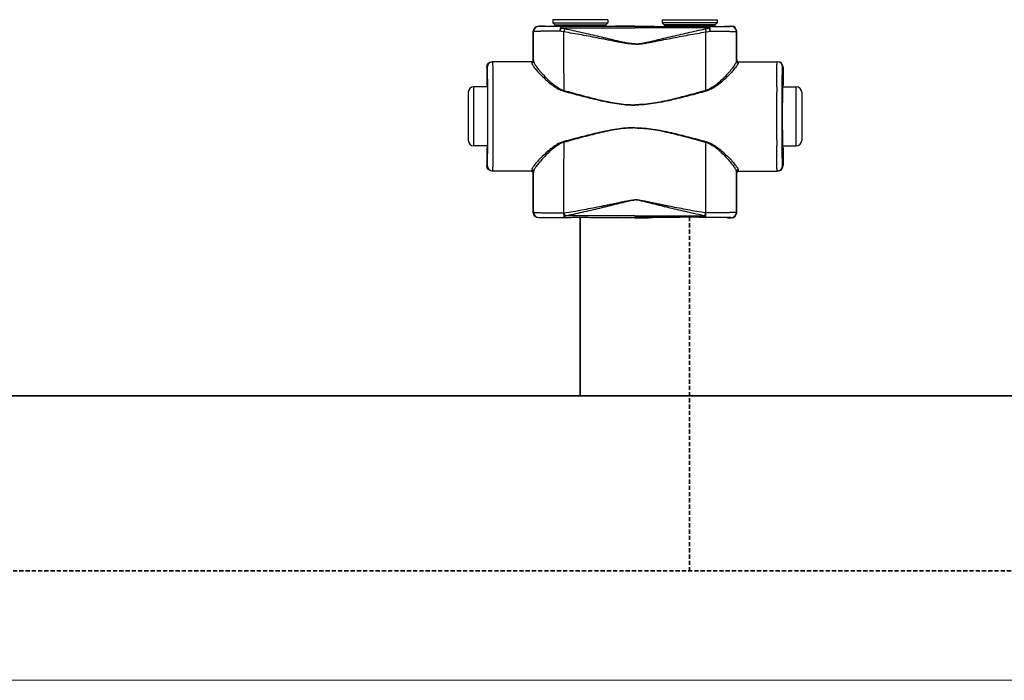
# Model space of a CAD drawing. Header units: millimetres. Extents: x 17747 to 112039, y -74980 to 446921.
# Tile 150 of 256: x 62512 to 62962, y -71910 to -71608. Entities that reach past the tile are written whole.
import ezdxf

# ---------------------------------------------------------------- set-up
doc = ezdxf.new("R2010")
doc.units = ezdxf.units.MM
doc.linetypes.add('phl_thick', pattern=[0])
doc.linetypes.add('VERDECKT', pattern=[9.525, 6.35, -3.175])
for name, color, linetype, lineweight in [('UT_SCHÉMA_PŘÍVOD', 10, 'Continuous', 35), ('UT_SCHÉMA_ZPÁTEČKA', 172, 'VERDECKT', 35), ('VZT_50 POPIS - OBECNE', 7, 'Continuous', 5)]:
    doc.layers.add(name, color=color, linetype=linetype, lineweight=lineweight)

msp = doc.modelspace()

# ---------------------------------------------------------------- linework, layer by layer
at = {"color": 0, "linetype": 'Continuous'}
for p, q in [((62780.55, -71608.31), (62755.35, -71608.31)), ((62755.35, -71608.31), (62755.35, -71609.71)), ((62780.55, -71608.31), (62780.55, -71609.71)), ((62805.35, -71608.31), (62830.55, -71608.31)), ((62805.35, -71608.31), (62805.35, -71609.71)), ((62830.55, -71608.31), (62830.55, -71609.71)), ((62749.07, -71611.33), (62748.95, -71611.21)), ((62750.6, -71611.21), (62748.95, -71611.21)), ((62750.95, -71611.31), (62750.6, -71611.21)), ((62755.35, -71609.71), (62756.3, -71610.66)), ((62755.35, -71609.71), (62780.55, -71609.71)), ((62756.3, -71610.66), (62779.6, -71610.66)), ((62756.45, -71611.02), (62779.45, -71611.02)), ((62756.45, -71611.02), (62756.45, -71611.38)), ((62764.1, -71611.4), (62759.25, -71611.4)), ((62759.25, -71612.1), (62759.25, -71611.4)), ((62759.25, -71612.1), (62792.95, -71612.1)), ((62792.95, -71611.4), (62771.8, -71611.4)), ((62779.45, -71611.02), (62779.45, -71611.38)), ((62780.55, -71609.71), (62779.6, -71610.66)), ((62786.7, -71611.21), (62784.95, -71611.31)), ((62792.95, -71611.21), (62786.7, -71611.21)), ((62792.95, -71611.21), (62799.2, -71611.21)), ((62792.95, -71611.4), (62814.1, -71611.4)), ((62826.65, -71612.1), (62792.95, -71612.1)), ((62799.2, -71611.21), (62800.95, -71611.31)), ((62830.55, -71609.71), (62805.35, -71609.71)), ((62805.35, -71609.71), (62806.3, -71610.66)), ((62829.6, -71610.66), (62806.3, -71610.66)), ((62829.45, -71611.02), (62806.45, -71611.02)), ((62806.45, -71611.02), (62806.45, -71611.38)), ((62821.8, -71611.4), (62826.65, -71611.4)), ((62826.65, -71612.1), (62826.65, -71611.4)), ((62829.45, -71611.02), (62829.45, -71611.38)), ((62830.55, -71609.71), (62829.6, -71610.66)), ((62834.95, -71611.31), (62835.3, -71611.21)), ((62835.3, -71611.21), (62836.95, -71611.21)), ((62836.83, -71611.33), (62836.95, -71611.21)), ((62746.57, -71613.83), (62746.45, -71613.71)), ((62746.45, -71626.71), (62746.45, -71613.71)), ((62839.33, -71613.83), (62839.45, -71613.71)), ((62839.45, -71626.71), (62839.45, -71613.71)), ((62725.46, -71630.01), (62725.25, -71630.01)), ((62725.25, -71630.01), (62725.25, -71638.16)), ((62745.75, -71627.51), (62727.75, -71627.51)), ((62746.45, -71626.71), (62746.55, -71626.71)), ((62839.45, -71626.71), (62839.35, -71626.71)), ((62840.15, -71627.51), (62858.15, -71627.51)), ((62860.44, -71630.01), (62860.65, -71630.01)), ((62860.65, -71630.01), (62860.65, -71638.16)), ((62725.5, -71639.01), (62719.25, -71639.01)), ((62719.25, -71666.01), (62719.25, -71639.01)), ((62725.25, -71638.16), (62725.46, -71638.51)), ((62725.64, -71638.52), (62725.64, -71638.51)), ((62860.26, -71638.52), (62860.26, -71638.51)), ((62860.4, -71639.01), (62866.65, -71639.01)), ((62860.65, -71638.16), (62860.44, -71638.51)), ((62866.65, -71666.01), (62866.65, -71639.01)), ((62716.75, -71641.51), (62716.75, -71663.51)), ((62869.15, -71641.51), (62869.15, -71663.51)), ((62725.5, -71666.01), (62719.25, -71666.01)), ((62725.46, -71666.51), (62725.25, -71666.86)), ((62725.64, -71666.51), (62725.64, -71666.5)), ((62860.26, -71666.51), (62860.26, -71666.5)), ((62860.4, -71666.01), (62866.65, -71666.01)), ((62860.44, -71666.51), (62860.65, -71666.86)), ((62725.25, -71666.86), (62725.25, -71675.01)), ((62860.65, -71666.86), (62860.65, -71675.01)), ((62725.25, -71675.01), (62725.46, -71675.01)), ((62860.65, -71675.01), (62860.44, -71675.01)), ((62745.75, -71677.51), (62727.75, -71677.51)), ((62746.55, -71678.31), (62746.45, -71678.31)), ((62746.45, -71696.41), (62746.45, -71678.31)), ((62839.35, -71678.31), (62839.45, -71678.31)), ((62839.45, -71696.41), (62839.45, -71678.31)), ((62840.15, -71677.51), (62858.15, -71677.51)), ((62746.45, -71696.41), (62746.57, -71696.29)), ((62760.49, -71696.66), (62760.67, -71696.66)), ((62792.95, -71697.97), (62760.99, -71697.97)), ((62760.99, -71698.72), (62760.99, -71697.97)), ((62792.95, -71697.97), (62824.91, -71697.97)), ((62824.91, -71698.72), (62824.91, -71697.97)), ((62825.41, -71696.66), (62825.23, -71696.66)), ((62839.45, -71696.41), (62839.33, -71696.29)), ((62748.95, -71698.91), (62749.07, -71698.79)), ((62750.6, -71698.91), (62748.95, -71698.91)), ((62750.95, -71698.81), (62750.6, -71698.91)), ((62760.82, -71698.72), (62760.99, -71698.72)), ((62760.99, -71698.72), (62762.25, -71698.72)), ((62773.65, -71698.72), (62792.95, -71698.72)), ((62786.7, -71698.91), (62784.95, -71698.81)), ((62792.95, -71698.91), (62786.7, -71698.91)), ((62812.25, -71698.72), (62792.95, -71698.72)), ((62792.95, -71698.91), (62799.2, -71698.91)), ((62799.2, -71698.91), (62800.95, -71698.81)), ((62824.91, -71698.72), (62823.65, -71698.72)), ((62825.08, -71698.72), (62824.91, -71698.72)), ((62834.95, -71698.81), (62835.3, -71698.91)), ((62835.3, -71698.91), (62836.95, -71698.91)), ((62836.95, -71698.91), (62836.83, -71698.79))]:
    msp.add_line(p, q, dxfattribs=at)
for centre, radius, start, end in [((62749.07, -71613.83), 2.5, 90.0025, 179.9975), ((62755.95, -71611.02), 0.5, 0, 45), ((62779.95, -71611.02), 0.5, 135, 180), ((62805.95, -71611.02), 0.5, 0, 45), ((62829.95, -71611.02), 0.5, 135, 180), ((62836.83, -71613.83), 2.5, 0.0025, 89.9975), ((62727.96, -71630.01), 2.5, 90.0022, 180.0011), ((62745.75, -71626.71), 0.8, 270.0036, 359.9972), ((62840.15, -71626.71), 0.8, 180.0028, 269.9964), ((62857.94, -71630.01), 2.5, 359.9989, 89.9978), ((62719.25, -71641.51), 2.5, 90, 180), ((60285.79, -71652.51), 2442.41, 359.68325, 0.31675), ((65300.11, -71652.51), 2442.41, 179.68325, 180.31675), ((62866.65, -71641.51), 2.5, 0, 90), ((62719.25, -71663.51), 2.5, 180, 270), ((62866.65, -71663.51), 2.5, 270, 0), ((62727.96, -71675.01), 2.5, 179.9989, 269.9978), ((62857.94, -71675.01), 2.5, 270.0022, 0.0011), ((62745.75, -71678.31), 0.8, 0.0028, 89.9964), ((62840.15, -71678.31), 0.8, 90.0036, 179.9972), ((62749.07, -71696.29), 2.5, 180.0025, 269.9975), ((62836.83, -71696.29), 2.5, 270.0025, 359.9975)]:
    msp.add_arc(centre, radius, start, end, dxfattribs=at)
at = {"color": 0, "linetype": 'Continuous', "extrusion": (0, 0, -1)}
for centre, major_axis, ratio, start_param, end_param in [((62748.95, -71613.71), (-1.77, 1.77), 0.999973, -0.785384, 0.785384), ((62767.95, -71611.31), (-17, 0), 0.005236, 4.941076, 6.283185), ((62767.95, -71611.31), (-17, 0), 0.005236, 3.141593, 4.483702), ((62727.75, -71630.01), (-2.5, 0), 0.999945, 0, 1.570796), ((62745.65, -71626.71), (-0.8, 0), 0.999986, -3.141593, -1.659157), ((62725.46, -71652.51), (0, 14), 0.010472, 0, 3.141593), ((62727.75, -71675.01), (-2.5, 0), 0.999945, -1.570796, 0), ((62745.65, -71678.31), (0.8, 0), 0.999986, -1.395381, 0), ((62748.95, -71696.41), (1.77, 1.77), 0.999973, -3.926977, -2.356208), ((62767.95, -71698.81), (-17, 0), 0.005236, 0, 1.229157), ((62767.95, -71698.81), (-17, 0), 0.005236, 1.912436, 3.141593)]:
    msp.add_ellipse(centre, major_axis=major_axis, ratio=ratio, start_param=start_param, end_param=end_param, dxfattribs=at)
at = {"color": 0, "linetype": 'Continuous'}
for centre, major_axis, ratio, start_param, end_param in [((62817.95, -71611.31), (17, 0), 0.005236, 3.141593, 4.483702), ((62817.95, -71611.31), (17, 0), 0.005236, 4.941076, 6.283185), ((62836.95, -71613.71), (1.77, 1.77), 0.999973, -0.785384, 0.785384), ((62840.25, -71626.71), (0.8, 0), 0.999986, -3.141593, -1.659157), ((62858.15, -71630.01), (2.5, 0), 0.999945, 0, 1.570796), ((62860.44, -71652.51), (0, 14), 0.010472, 0, 3.141593), ((62858.15, -71675.01), (2.5, 0), 0.999945, -1.570796, 0), ((62840.25, -71678.31), (-0.8, 0), 0.999986, -1.395381, 0), ((62836.95, -71696.41), (-1.77, 1.77), 0.999973, -3.926977, -2.356208), ((62817.95, -71698.81), (17, 0), 0.005236, 1.912436, 3.141593), ((62817.95, -71698.81), (17, 0), 0.005236, 0, 1.229157)]:
    msp.add_ellipse(centre, major_axis=major_axis, ratio=ratio, start_param=start_param, end_param=end_param, dxfattribs=at)
for points, knots in [([(62759.25, -71611.4), (62758.54, -71611.4), (62757.19, -71611.4), (62755.53, -71611.39), (62754.29, -71611.39), (62753.44, -71611.39), (62752.66, -71611.38), (62751.94, -71611.38), (62751.3, -71611.37), (62750.73, -71611.37), (62750.24, -71611.36), (62749.89, -71611.36), (62749.65, -71611.35), (62749.5, -71611.35), (62749.38, -71611.35), (62749.27, -71611.34), (62749.2, -71611.34), (62749.15, -71611.34), (62749.13, -71611.34), (62749.1, -71611.34), (62749.09, -71611.34), (62749.08, -71611.33), (62749.07, -71611.33), (62749.07, -71611.33)], [0, 0, 0, 0, 0.207653, 0.400343, 0.489423, 0.572844, 0.650059, 0.720565, 0.783909, 0.839692, 0.887568, 0.927242, 0.943927, 0.958477, 0.970869, 0.981088, 0.989117, 0.992306, 0.994945, 0.997032, 0.998568, 0.999554, 1, 1, 1, 1]), ([(62759.25, -71611.4), (62759.16, -71611.4), (62759.06, -71611.51), (62758.98, -71611.65), (62758.91, -71611.8), (62758.84, -71612.02), (62758.76, -71612.34), (62758.7, -71612.7), (62758.66, -71613.1), (62758.64, -71613.38), (62758.63, -71613.52)], [0, 0, 0, 0, 0.117156, 0.161001, 0.211236, 0.330442, 0.472834, 0.634922, 0.812344, 1, 1, 1, 1]), ([(62759.25, -71612.1), (62759.12, -71612.3), (62758.9, -71612.77), (62758.72, -71613.26), (62758.63, -71613.52)], [0, 0, 0, 0, 0.464895, 1, 1, 1, 1]), ([(62760.82, -71612.54), (62760.69, -71612.52), (62760.15, -71612.4), (62759.63, -71612.23), (62759.25, -71612.1)], [0, 0, 0, 0, 0.253704, 1, 1, 1, 1]), ([(62760.82, -71612.54), (62760.76, -71612.75), (62760.64, -71613.19), (62760.54, -71613.64), (62760.5, -71613.88)], [0, 0, 0, 0, 0.464569, 1, 1, 1, 1]), ([(62792.95, -71619.34), (62792.95, -71619.34), (62792.61, -71619.34), (62791.92, -71619.31), (62790.54, -71619.18), (62788.84, -71618.9), (62786.82, -71618.48), (62784.81, -71618.02), (62782.8, -71617.55), (62780.13, -71616.91), (62776.79, -71616.11), (62772.8, -71615.16), (62768.8, -71614.25), (62764.81, -71613.37), (62762.15, -71612.81), (62760.82, -71612.54)], [0.499995, 0.499995, 0.499995, 0.499995, 0.4999958, 0.5157333, 0.5314718, 0.5629204, 0.5943483, 0.6257534, 0.6571339, 0.6884877, 0.7511054, 0.813586, 0.8759088, 0.9380534, 1, 1, 1, 1]), ([(62771.8, -71611.4), (62771.17, -71611.4), (62769.88, -71611.43), (62767.95, -71611.45), (62766.02, -71611.43), (62764.73, -71611.4), (62764.1, -71611.4)], [0, 0, 0, 0, 0.248355, 0.5, 0.751645, 1, 1, 1, 1]), ([(62792.95, -71619.34), (62792.95, -71619.34), (62793.3, -71619.34), (62793.98, -71619.31), (62795.36, -71619.18), (62797.06, -71618.9), (62799.08, -71618.48), (62801.09, -71618.02), (62803.1, -71617.55), (62805.77, -71616.91), (62809.11, -71616.11), (62813.1, -71615.16), (62817.1, -71614.25), (62821.09, -71613.37), (62823.75, -71612.81), (62825.08, -71612.54)], [0.499995, 0.499995, 0.499995, 0.499995, 0.4999958, 0.5157333, 0.5314718, 0.5629204, 0.5943483, 0.6257534, 0.6571339, 0.6884877, 0.7511054, 0.813586, 0.8759088, 0.9380534, 1, 1, 1, 1]), ([(62814.1, -71611.4), (62814.73, -71611.4), (62816.02, -71611.43), (62817.95, -71611.45), (62819.88, -71611.43), (62821.17, -71611.4), (62821.8, -71611.4)], [0, 0, 0, 0, 0.248355, 0.5, 0.751645, 1, 1, 1, 1]), ([(62825.08, -71612.54), (62825.21, -71612.52), (62825.75, -71612.4), (62826.27, -71612.23), (62826.65, -71612.1)], [0, 0, 0, 0, 0.253704, 1, 1, 1, 1]), ([(62825.08, -71612.54), (62825.14, -71612.75), (62825.26, -71613.19), (62825.36, -71613.64), (62825.4, -71613.88)], [0, 0, 0, 0, 0.464569, 1, 1, 1, 1]), ([(62826.65, -71611.4), (62827.36, -71611.4), (62828.71, -71611.4), (62830.37, -71611.39), (62831.61, -71611.39), (62832.46, -71611.39), (62833.24, -71611.38), (62833.96, -71611.38), (62834.6, -71611.37), (62835.17, -71611.37), (62835.66, -71611.36), (62836.01, -71611.36), (62836.25, -71611.35), (62836.4, -71611.35), (62836.52, -71611.35), (62836.63, -71611.34), (62836.7, -71611.34), (62836.75, -71611.34), (62836.78, -71611.34), (62836.8, -71611.34), (62836.81, -71611.34), (62836.82, -71611.33), (62836.83, -71611.33), (62836.83, -71611.33)], [0, 0, 0, 0, 0.207653, 0.400343, 0.489423, 0.572844, 0.650059, 0.720565, 0.783909, 0.839692, 0.887568, 0.927242, 0.943927, 0.958477, 0.970869, 0.981088, 0.989117, 0.992306, 0.994945, 0.997032, 0.998568, 0.999554, 1, 1, 1, 1]), ([(62826.65, -71611.4), (62826.74, -71611.4), (62826.84, -71611.51), (62826.92, -71611.65), (62826.99, -71611.8), (62827.06, -71612.02), (62827.14, -71612.34), (62827.2, -71612.7), (62827.24, -71613.1), (62827.26, -71613.38), (62827.27, -71613.52)], [0, 0, 0, 0, 0.117156, 0.161001, 0.211236, 0.330442, 0.472834, 0.634922, 0.812344, 1, 1, 1, 1]), ([(62826.65, -71612.1), (62826.78, -71612.3), (62827.01, -71612.77), (62827.18, -71613.26), (62827.27, -71613.52)], [0, 0, 0, 0, 0.464895, 1, 1, 1, 1]), ([(62758.63, -71613.52), (62757.8, -71613.52), (62756.19, -71613.53), (62754.23, -71613.55), (62752.76, -71613.58), (62751.76, -71613.59), (62750.83, -71613.61), (62749.98, -71613.63), (62749.21, -71613.65), (62748.54, -71613.67), (62747.96, -71613.7), (62747.54, -71613.72), (62747.26, -71613.74), (62747.08, -71613.75), (62746.93, -71613.76), (62746.81, -71613.78), (62746.71, -71613.79), (62746.64, -71613.8), (62746.6, -71613.81), (62746.57, -71613.83), (62746.57, -71613.83)], [0, 0, 0, 0, 0.207034, 0.39928, 0.488214, 0.57154, 0.648707, 0.71921, 0.782588, 0.838437, 0.886403, 0.926186, 0.942933, 0.957549, 0.970012, 0.98031, 0.988432, 0.994377, 0.998178, 1, 1, 1, 1]), ([(62746.58, -71627.25), (62746.58, -71626.12), (62746.58, -71621.65), (62746.58, -71617.18), (62746.57, -71613.83)], [0, 0, 0, 0, 0.250733, 1, 1, 1, 1]), ([(62760.5, -71613.88), (62760.34, -71613.86), (62759.71, -71613.76), (62759.09, -71613.63), (62758.63, -71613.52)], [0, 0, 0, 0, 0.252579, 1, 1, 1, 1]), ([(62792.95, -71619.52), (62792.95, -71619.52), (62792.26, -71619.52), (62790.88, -71619.44), (62788.83, -71619.16), (62786.79, -71618.81), (62784.08, -71618.3), (62780.71, -71617.64), (62776.66, -71616.84), (62772.62, -71616.06), (62768.58, -71615.3), (62764.54, -71614.57), (62761.84, -71614.11), (62760.5, -71613.88)], [0.5000015, 0.5000015, 0.5000015, 0.5000015, 0.500002, 0.5313979, 0.5627848, 0.5941575, 0.6255147, 0.6881766, 0.7507583, 0.8132458, 0.8756245, 0.9378805, 1, 1, 1, 1]), ([(62760.51, -71640.65), (62760.51, -71638.42), (62760.51, -71629.49), (62760.5, -71620.57), (62760.5, -71613.88)], [0, 0, 0, 0, 0.250952, 1, 1, 1, 1]), ([(62792.95, -71619.52), (62792.95, -71619.52), (62793.64, -71619.52), (62795.02, -71619.44), (62797.07, -71619.16), (62799.11, -71618.81), (62801.82, -71618.3), (62805.19, -71617.64), (62809.24, -71616.84), (62813.28, -71616.06), (62817.33, -71615.3), (62821.36, -71614.57), (62824.06, -71614.11), (62825.4, -71613.88)], [0.5000015, 0.5000015, 0.5000015, 0.5000015, 0.500002, 0.5313979, 0.5627848, 0.5941575, 0.6255147, 0.6881766, 0.7507583, 0.8132458, 0.8756245, 0.9378805, 1, 1, 1, 1]), ([(62825.39, -71640.65), (62825.39, -71638.42), (62825.39, -71629.49), (62825.4, -71620.57), (62825.4, -71613.88)], [0, 0, 0, 0, 0.250952, 1, 1, 1, 1]), ([(62825.4, -71613.88), (62825.56, -71613.86), (62826.19, -71613.76), (62826.81, -71613.63), (62827.27, -71613.52)], [0, 0, 0, 0, 0.252579, 1, 1, 1, 1]), ([(62827.27, -71613.52), (62828.1, -71613.52), (62829.71, -71613.53), (62831.67, -71613.55), (62833.14, -71613.58), (62834.14, -71613.59), (62835.07, -71613.61), (62835.92, -71613.63), (62836.69, -71613.65), (62837.36, -71613.67), (62837.94, -71613.7), (62838.36, -71613.72), (62838.64, -71613.74), (62838.82, -71613.75), (62838.97, -71613.76), (62839.09, -71613.78), (62839.19, -71613.79), (62839.26, -71613.8), (62839.3, -71613.81), (62839.33, -71613.83), (62839.33, -71613.83)], [0, 0, 0, 0, 0.207034, 0.39928, 0.488214, 0.57154, 0.648707, 0.71921, 0.782588, 0.838437, 0.886403, 0.926186, 0.942933, 0.957549, 0.970012, 0.98031, 0.988432, 0.994377, 0.998178, 1, 1, 1, 1]), ([(62839.32, -71627.25), (62839.32, -71626.12), (62839.32, -71621.65), (62839.32, -71617.18), (62839.33, -71613.83)], [0, 0, 0, 0, 0.250733, 1, 1, 1, 1]), ([(62725.64, -71638.51), (62725.64, -71637.88), (62725.63, -71636.69), (62725.61, -71635.24), (62725.6, -71634.19), (62725.59, -71633.49), (62725.57, -71632.85), (62725.56, -71632.27), (62725.55, -71631.75), (62725.54, -71631.3), (62725.53, -71630.92), (62725.52, -71630.64), (62725.51, -71630.45), (62725.5, -71630.33), (62725.49, -71630.24), (62725.49, -71630.16), (62725.48, -71630.1), (62725.47, -71630.05), (62725.47, -71630.03), (62725.46, -71630.01), (62725.46, -71630.01)], [0, 0, 0, 0, 0.221931, 0.420259, 0.509783, 0.592499, 0.668149, 0.736495, 0.797321, 0.850436, 0.895675, 0.932895, 0.948462, 0.961984, 0.973451, 0.982856, 0.990196, 0.99547, 0.998697, 1, 1, 1, 1]), ([(62728.16, -71639.01), (62728.15, -71638.17), (62728.14, -71636.57), (62728.13, -71634.63), (62728.11, -71633.22), (62728.1, -71632.26), (62728.09, -71631.39), (62728.07, -71630.6), (62728.06, -71629.9), (62728.05, -71629.28), (62728.03, -71628.75), (62728.02, -71628.37), (62728.01, -71628.11), (62728, -71627.96), (62728, -71627.82), (62727.99, -71627.71), (62727.98, -71627.63), (62727.98, -71627.57), (62727.97, -71627.53), (62727.96, -71627.51), (62727.96, -71627.51), (62727.96, -71627.51)], [0, 0, 0, 0, 0.218984, 0.416191, 0.505653, 0.588551, 0.664564, 0.733396, 0.794781, 0.848478, 0.894279, 0.932006, 0.947796, 0.961515, 0.973152, 0.982695, 0.990138, 0.995479, 0.998726, 0.999584, 1, 1, 1, 1]), ([(62745.75, -71627.51), (62745.76, -71627.51), (62745.76, -71627.51), (62745.76, -71627.52), (62745.76, -71627.53), (62745.76, -71627.55), (62745.77, -71627.59), (62745.77, -71627.65), (62745.77, -71627.72), (62745.78, -71627.81), (62745.78, -71627.91), (62745.78, -71627.99), (62745.78, -71628.03)], [0, 0, 0, 0, 0.005122, 0.017304, 0.037118, 0.064661, 0.143035, 0.252499, 0.393016, 0.564526, 0.766907, 1, 1, 1, 1]), ([(62746.58, -71627.25), (62746.58, -71627.35), (62746.54, -71627.55), (62746.36, -71627.81), (62746.1, -71627.99), (62745.89, -71628.03), (62745.78, -71628.03)], [0, 0, 0, 0, 0.247572, 0.496581, 0.747591, 1, 1, 1, 1]), ([(62745.78, -71628.03), (62745.78, -71628.09), (62745.81, -71628.23), (62745.88, -71628.46), (62745.99, -71628.7), (62746.2, -71629.09), (62746.55, -71629.63), (62747.08, -71630.34), (62747.73, -71631.12), (62748.76, -71632.31), (62750.27, -71633.89), (62752.31, -71635.85), (62754.22, -71637.49), (62755.92, -71638.76), (62757.77, -71639.97), (62759.32, -71640.69), (62760.41, -71640.99)], [0, 0, 0, 0, 0.009694, 0.02127, 0.034861, 0.050494, 0.087694, 0.13227, 0.183417, 0.240322, 0.368483, 0.511765, 0.666448, 0.747227, 0.829948, 1, 1, 1, 1]), ([(62746.55, -71626.71), (62746.56, -71626.71), (62746.56, -71626.71), (62746.56, -71626.72), (62746.56, -71626.73), (62746.56, -71626.75), (62746.57, -71626.79), (62746.57, -71626.85), (62746.57, -71626.93), (62746.58, -71627.02), (62746.58, -71627.13), (62746.58, -71627.2), (62746.58, -71627.25)], [0, 0, 0, 0, 0.005057, 0.017214, 0.037015, 0.06455, 0.142921, 0.252392, 0.392925, 0.564459, 0.766871, 1, 1, 1, 1]), ([(62746.58, -71627.25), (62746.58, -71627.31), (62746.6, -71627.46), (62746.67, -71627.69), (62746.78, -71627.95), (62746.97, -71628.35), (62747.31, -71628.91), (62747.81, -71629.64), (62748.42, -71630.45), (62749.39, -71631.66), (62750.81, -71633.29), (62752.74, -71635.31), (62754.55, -71637), (62756.17, -71638.31), (62757.95, -71639.57), (62759.44, -71640.34), (62760.51, -71640.65)], [0, 0, 0, 0, 0.010286, 0.022433, 0.036551, 0.052653, 0.090607, 0.135698, 0.187142, 0.244158, 0.372094, 0.514728, 0.6685, 0.748767, 0.830965, 1, 1, 1, 1]), ([(62839.32, -71627.25), (62839.32, -71627.31), (62839.3, -71627.46), (62839.23, -71627.69), (62839.12, -71627.95), (62838.93, -71628.35), (62838.59, -71628.91), (62838.09, -71629.64), (62837.48, -71630.45), (62836.51, -71631.66), (62835.09, -71633.29), (62833.16, -71635.31), (62831.35, -71637), (62829.73, -71638.31), (62827.95, -71639.57), (62826.46, -71640.34), (62825.39, -71640.65)], [0, 0, 0, 0, 0.010286, 0.022433, 0.036551, 0.052653, 0.090607, 0.135698, 0.187142, 0.244158, 0.372094, 0.514728, 0.6685, 0.748767, 0.830965, 1, 1, 1, 1]), ([(62840.12, -71628.03), (62840.12, -71628.09), (62840.09, -71628.23), (62840.02, -71628.46), (62839.91, -71628.7), (62839.7, -71629.09), (62839.35, -71629.63), (62838.82, -71630.34), (62838.17, -71631.12), (62837.14, -71632.31), (62835.64, -71633.89), (62833.59, -71635.85), (62831.68, -71637.49), (62829.99, -71638.76), (62828.13, -71639.97), (62826.58, -71640.69), (62825.49, -71640.99)], [0, 0, 0, 0, 0.009694, 0.02127, 0.034861, 0.050494, 0.087694, 0.13227, 0.183417, 0.240322, 0.368483, 0.511765, 0.666448, 0.747227, 0.829948, 1, 1, 1, 1]), ([(62839.35, -71626.71), (62839.34, -71626.71), (62839.34, -71626.71), (62839.34, -71626.72), (62839.34, -71626.73), (62839.34, -71626.75), (62839.33, -71626.79), (62839.33, -71626.85), (62839.33, -71626.93), (62839.32, -71627.02), (62839.32, -71627.13), (62839.32, -71627.2), (62839.32, -71627.25)], [0, 0, 0, 0, 0.005057, 0.017214, 0.037015, 0.06455, 0.142921, 0.252392, 0.392925, 0.564459, 0.766871, 1, 1, 1, 1]), ([(62839.32, -71627.25), (62839.32, -71627.35), (62839.36, -71627.55), (62839.54, -71627.81), (62839.8, -71627.99), (62840.01, -71628.03), (62840.12, -71628.03)], [0, 0, 0, 0, 0.247572, 0.496581, 0.747591, 1, 1, 1, 1]), ([(62840.15, -71627.51), (62840.14, -71627.51), (62840.14, -71627.51), (62840.14, -71627.52), (62840.14, -71627.53), (62840.14, -71627.55), (62840.13, -71627.59), (62840.13, -71627.65), (62840.13, -71627.72), (62840.12, -71627.81), (62840.12, -71627.91), (62840.12, -71627.99), (62840.12, -71628.03)], [0, 0, 0, 0, 0.005122, 0.017304, 0.037118, 0.064661, 0.143035, 0.252499, 0.393016, 0.564526, 0.766907, 1, 1, 1, 1]), ([(62857.74, -71639.01), (62857.75, -71638.17), (62857.76, -71636.57), (62857.78, -71634.63), (62857.79, -71633.22), (62857.8, -71632.26), (62857.81, -71631.39), (62857.83, -71630.6), (62857.84, -71629.9), (62857.85, -71629.28), (62857.87, -71628.75), (62857.88, -71628.37), (62857.89, -71628.11), (62857.9, -71627.96), (62857.9, -71627.82), (62857.91, -71627.71), (62857.92, -71627.63), (62857.92, -71627.57), (62857.93, -71627.53), (62857.94, -71627.51), (62857.94, -71627.51), (62857.94, -71627.51)], [0, 0, 0, 0, 0.218984, 0.416191, 0.505653, 0.588551, 0.664564, 0.733396, 0.794781, 0.848478, 0.894279, 0.932006, 0.947796, 0.961515, 0.973152, 0.982695, 0.990138, 0.995479, 0.998726, 0.999584, 1, 1, 1, 1]), ([(62860.26, -71638.51), (62860.26, -71637.88), (62860.27, -71636.69), (62860.29, -71635.24), (62860.3, -71634.19), (62860.31, -71633.49), (62860.33, -71632.85), (62860.34, -71632.27), (62860.35, -71631.75), (62860.36, -71631.3), (62860.37, -71630.92), (62860.38, -71630.64), (62860.39, -71630.45), (62860.4, -71630.33), (62860.41, -71630.24), (62860.41, -71630.16), (62860.42, -71630.1), (62860.43, -71630.05), (62860.43, -71630.03), (62860.44, -71630.01), (62860.44, -71630.01)], [0, 0, 0, 0, 0.221931, 0.420259, 0.509783, 0.592499, 0.668149, 0.736495, 0.797321, 0.850436, 0.895675, 0.932895, 0.948462, 0.961984, 0.973451, 0.982856, 0.990196, 0.99547, 0.998697, 1, 1, 1, 1]), ([(62725.64, -71666.5), (62725.66, -71664.31), (62725.69, -71659.64), (62725.7, -71652.51), (62725.69, -71645.38), (62725.66, -71640.72), (62725.64, -71638.52)], [0, 0, 0, 0, 0.235226, 0.499987, 0.764754, 1, 1, 1, 1]), ([(62860.26, -71666.5), (62860.24, -71664.31), (62860.21, -71659.64), (62860.2, -71652.51), (62860.21, -71645.38), (62860.24, -71640.72), (62860.26, -71638.52)], [0, 0, 0, 0, 0.235226, 0.499987, 0.764754, 1, 1, 1, 1]), ([(62760.51, -71640.65), (62760.5, -71640.68), (62760.47, -71640.79), (62760.44, -71640.9), (62760.41, -71640.99)], [0, 0, 0, 0, 0.258378, 1, 1, 1, 1]), ([(62760.41, -71640.99), (62763.07, -71641.7), (62767.07, -71642.78), (62772.43, -71644.15), (62776.47, -71645.12), (62780.54, -71646), (62784.64, -71646.73), (62788.09, -71647.14), (62790.87, -71647.32), (62792.26, -71647.34), (62792.95, -71647.34), (62792.95, -71647.34)], [0, 0, 0, 0, 0.1245061, 0.1869228, 0.2494269, 0.3120016, 0.3746311, 0.4372993, 0.4686472, 0.4999998, 0.5, 0.5, 0.5, 0.5]), ([(62760.51, -71640.65), (62763.17, -71641.39), (62767.15, -71642.5), (62772.49, -71643.9), (62776.51, -71644.9), (62780.57, -71645.81), (62784.66, -71646.56), (62788.1, -71646.99), (62790.87, -71647.17), (62792.26, -71647.2), (62792.95, -71647.2), (62792.95, -71647.2)], [0, 0, 0, 0, 0.1244767, 0.1868883, 0.2493924, 0.3119715, 0.3746087, 0.437287, 0.4686409, 0.4999998, 0.5, 0.5, 0.5, 0.5]), ([(62825.39, -71640.65), (62822.74, -71641.39), (62818.75, -71642.5), (62813.41, -71643.9), (62809.39, -71644.9), (62805.33, -71645.81), (62801.24, -71646.56), (62797.8, -71646.99), (62795.03, -71647.17), (62793.64, -71647.2), (62792.95, -71647.2), (62792.95, -71647.2)], [0, 0, 0, 0, 0.1244767, 0.1868883, 0.2493924, 0.3119715, 0.3746087, 0.437287, 0.4686409, 0.4999998, 0.5, 0.5, 0.5, 0.5]), ([(62825.49, -71640.99), (62822.83, -71641.7), (62818.83, -71642.78), (62813.47, -71644.15), (62809.43, -71645.12), (62805.36, -71646), (62801.26, -71646.73), (62797.81, -71647.14), (62795.04, -71647.32), (62793.65, -71647.34), (62792.95, -71647.34), (62792.95, -71647.34)], [0, 0, 0, 0, 0.1245061, 0.1869228, 0.2494269, 0.3120016, 0.3746311, 0.4372993, 0.4686472, 0.4999998, 0.5, 0.5, 0.5, 0.5]), ([(62825.39, -71640.65), (62825.4, -71640.68), (62825.43, -71640.79), (62825.46, -71640.9), (62825.49, -71640.99)], [0, 0, 0, 0, 0.258378, 1, 1, 1, 1]), ([(62792.95, -71657.68), (62791.56, -71657.68), (62788.78, -71657.8), (62784.64, -71658.29), (62780.54, -71659.02), (62776.47, -71659.9), (62772.43, -71660.87), (62767.07, -71662.24), (62763.07, -71663.32), (62760.41, -71664.03)], [0.5, 0.5, 0.5, 0.5, 0.5626889, 0.6253582, 0.6879892, 0.7505657, 0.8130716, 0.8754902, 1, 1, 1, 1]), ([(62792.95, -71657.82), (62791.56, -71657.82), (62788.79, -71657.95), (62784.66, -71658.46), (62780.57, -71659.21), (62776.51, -71660.12), (62772.49, -71661.12), (62767.15, -71662.52), (62763.17, -71663.63), (62760.51, -71664.37)], [0.5, 0.5, 0.5, 0.5, 0.5627005, 0.6253799, 0.6880187, 0.7505997, 0.8131057, 0.8755193, 1, 1, 1, 1]), ([(62792.95, -71657.68), (62794.34, -71657.68), (62797.12, -71657.8), (62801.26, -71658.29), (62805.36, -71659.02), (62809.43, -71659.9), (62813.47, -71660.87), (62818.83, -71662.24), (62822.83, -71663.32), (62825.49, -71664.03)], [0.5, 0.5, 0.5, 0.5, 0.5626889, 0.6253582, 0.6879892, 0.7505657, 0.8130716, 0.8754902, 1, 1, 1, 1]), ([(62792.95, -71657.82), (62794.34, -71657.82), (62797.11, -71657.95), (62801.24, -71658.46), (62805.33, -71659.21), (62809.39, -71660.12), (62813.41, -71661.12), (62818.75, -71662.52), (62822.74, -71663.63), (62825.39, -71664.37)], [0.5, 0.5, 0.5, 0.5, 0.5627005, 0.6253799, 0.6880187, 0.7505997, 0.8131057, 0.8755193, 1, 1, 1, 1]), ([(62725.46, -71675.01), (62725.46, -71675.01), (62725.47, -71674.99), (62725.47, -71674.97), (62725.48, -71674.92), (62725.49, -71674.86), (62725.49, -71674.78), (62725.5, -71674.69), (62725.51, -71674.57), (62725.52, -71674.38), (62725.53, -71674.11), (62725.54, -71673.72), (62725.55, -71673.27), (62725.56, -71672.75), (62725.57, -71672.17), (62725.59, -71671.53), (62725.6, -71670.83), (62725.61, -71669.78), (62725.63, -71668.33), (62725.64, -71667.14), (62725.64, -71666.51)], [0, 0, 0, 0, 0.001303, 0.00453, 0.009804, 0.017144, 0.026549, 0.038016, 0.051538, 0.067105, 0.104325, 0.149564, 0.202679, 0.263505, 0.331851, 0.407501, 0.490217, 0.579741, 0.778069, 1, 1, 1, 1]), ([(62727.96, -71677.51), (62727.96, -71677.51), (62727.96, -71677.51), (62727.97, -71677.49), (62727.98, -71677.45), (62727.98, -71677.39), (62727.99, -71677.31), (62728, -71677.2), (62728, -71677.06), (62728.01, -71676.91), (62728.02, -71676.65), (62728.03, -71676.27), (62728.05, -71675.74), (62728.06, -71675.13), (62728.07, -71674.42), (62728.09, -71673.63), (62728.1, -71672.76), (62728.11, -71671.8), (62728.13, -71670.39), (62728.14, -71668.45), (62728.15, -71666.85), (62728.16, -71666.01)], [0, 0, 0, 0, 0.000416, 0.001274, 0.004521, 0.009862, 0.017305, 0.026849, 0.038485, 0.052204, 0.067994, 0.105721, 0.151522, 0.205219, 0.266604, 0.335437, 0.411449, 0.494347, 0.58381, 0.781016, 1, 1, 1, 1]), ([(62760.41, -71664.03), (62759.32, -71664.33), (62757.77, -71665.06), (62755.92, -71666.26), (62754.22, -71667.53), (62752.31, -71669.17), (62750.27, -71671.13), (62748.76, -71672.71), (62747.73, -71673.9), (62747.08, -71674.68), (62746.55, -71675.39), (62746.2, -71675.93), (62745.99, -71676.32), (62745.88, -71676.57), (62745.81, -71676.79), (62745.78, -71676.93), (62745.78, -71676.99)], [0, 0, 0, 0, 0.170052, 0.252774, 0.333553, 0.488235, 0.631517, 0.759678, 0.816583, 0.86773, 0.912306, 0.949506, 0.965139, 0.978731, 0.990306, 1, 1, 1, 1]), ([(62760.51, -71664.37), (62759.44, -71664.68), (62757.95, -71665.45), (62756.17, -71666.71), (62754.55, -71668.02), (62752.74, -71669.71), (62750.81, -71671.73), (62749.39, -71673.36), (62748.42, -71674.57), (62747.81, -71675.38), (62747.31, -71676.11), (62746.97, -71676.67), (62746.78, -71677.07), (62746.67, -71677.33), (62746.6, -71677.56), (62746.58, -71677.71), (62746.58, -71677.77)], [0, 0, 0, 0, 0.169036, 0.251233, 0.3315, 0.485272, 0.627906, 0.755842, 0.812858, 0.864302, 0.909393, 0.947347, 0.963449, 0.977567, 0.989714, 1, 1, 1, 1]), ([(62760.51, -71664.37), (62760.5, -71664.34), (62760.47, -71664.23), (62760.44, -71664.12), (62760.41, -71664.03)], [0, 0, 0, 0, 0.258378, 1, 1, 1, 1]), ([(62760.49, -71696.66), (62760.5, -71693.99), (62760.5, -71683.22), (62760.51, -71672.46), (62760.51, -71664.37)], [0, 0, 0, 0, 0.248459, 1, 1, 1, 1]), ([(62825.39, -71664.37), (62825.4, -71664.34), (62825.43, -71664.23), (62825.46, -71664.12), (62825.49, -71664.03)], [0, 0, 0, 0, 0.258378, 1, 1, 1, 1]), ([(62825.39, -71664.37), (62826.46, -71664.68), (62827.95, -71665.45), (62829.73, -71666.71), (62831.35, -71668.02), (62833.16, -71669.71), (62835.09, -71671.73), (62836.51, -71673.36), (62837.48, -71674.57), (62838.09, -71675.38), (62838.59, -71676.11), (62838.93, -71676.67), (62839.12, -71677.07), (62839.23, -71677.33), (62839.3, -71677.56), (62839.32, -71677.71), (62839.32, -71677.77)], [0, 0, 0, 0, 0.169036, 0.251233, 0.3315, 0.485272, 0.627906, 0.755842, 0.812858, 0.864302, 0.909393, 0.947347, 0.963449, 0.977567, 0.989714, 1, 1, 1, 1]), ([(62825.41, -71696.66), (62825.41, -71693.99), (62825.4, -71683.22), (62825.39, -71672.46), (62825.39, -71664.37)], [0, 0, 0, 0, 0.248459, 1, 1, 1, 1]), ([(62825.49, -71664.03), (62826.58, -71664.33), (62828.13, -71665.06), (62829.99, -71666.26), (62831.68, -71667.53), (62833.59, -71669.17), (62835.64, -71671.13), (62837.14, -71672.71), (62838.17, -71673.9), (62838.82, -71674.68), (62839.35, -71675.39), (62839.7, -71675.93), (62839.91, -71676.32), (62840.02, -71676.57), (62840.09, -71676.79), (62840.12, -71676.93), (62840.12, -71676.99)], [0, 0, 0, 0, 0.170052, 0.252774, 0.333553, 0.488235, 0.631517, 0.759678, 0.816583, 0.86773, 0.912306, 0.949506, 0.965139, 0.978731, 0.990306, 1, 1, 1, 1]), ([(62857.94, -71677.51), (62857.94, -71677.51), (62857.94, -71677.51), (62857.93, -71677.49), (62857.92, -71677.45), (62857.92, -71677.39), (62857.91, -71677.31), (62857.9, -71677.2), (62857.9, -71677.06), (62857.89, -71676.91), (62857.88, -71676.65), (62857.87, -71676.27), (62857.85, -71675.74), (62857.84, -71675.13), (62857.83, -71674.42), (62857.81, -71673.63), (62857.8, -71672.76), (62857.79, -71671.8), (62857.78, -71670.39), (62857.76, -71668.45), (62857.75, -71666.85), (62857.74, -71666.01)], [0, 0, 0, 0, 0.000416, 0.001274, 0.004521, 0.009862, 0.017305, 0.026849, 0.038485, 0.052204, 0.067994, 0.105721, 0.151522, 0.205219, 0.266604, 0.335437, 0.411449, 0.494347, 0.58381, 0.781016, 1, 1, 1, 1]), ([(62860.44, -71675.01), (62860.44, -71675.01), (62860.43, -71674.99), (62860.43, -71674.97), (62860.42, -71674.92), (62860.41, -71674.86), (62860.41, -71674.78), (62860.4, -71674.69), (62860.39, -71674.57), (62860.38, -71674.38), (62860.37, -71674.11), (62860.36, -71673.72), (62860.35, -71673.27), (62860.34, -71672.75), (62860.33, -71672.17), (62860.31, -71671.53), (62860.3, -71670.83), (62860.29, -71669.78), (62860.27, -71668.33), (62860.26, -71667.14), (62860.26, -71666.51)], [0, 0, 0, 0, 0.001303, 0.00453, 0.009804, 0.017144, 0.026549, 0.038016, 0.051538, 0.067105, 0.104325, 0.149564, 0.202679, 0.263505, 0.331851, 0.407501, 0.490217, 0.579741, 0.778069, 1, 1, 1, 1]), ([(62745.78, -71676.99), (62745.78, -71677.03), (62745.78, -71677.11), (62745.78, -71677.21), (62745.77, -71677.3), (62745.77, -71677.37), (62745.77, -71677.43), (62745.76, -71677.47), (62745.76, -71677.49), (62745.76, -71677.5), (62745.76, -71677.51), (62745.76, -71677.51), (62745.75, -71677.51)], [0, 0, 0, 0, 0.233093, 0.435474, 0.606984, 0.747501, 0.856965, 0.935339, 0.962882, 0.982696, 0.994878, 1, 1, 1, 1]), ([(62746.58, -71677.77), (62746.58, -71677.67), (62746.54, -71677.47), (62746.36, -71677.21), (62746.1, -71677.03), (62745.89, -71676.99), (62745.78, -71676.99)], [0, 0, 0, 0, 0.247572, 0.496581, 0.747591, 1, 1, 1, 1]), ([(62746.58, -71677.77), (62746.58, -71677.82), (62746.58, -71677.89), (62746.58, -71678), (62746.57, -71678.1), (62746.57, -71678.17), (62746.57, -71678.23), (62746.56, -71678.27), (62746.56, -71678.29), (62746.56, -71678.3), (62746.56, -71678.31), (62746.56, -71678.31), (62746.55, -71678.31)], [0, 0, 0, 0, 0.23313, 0.435541, 0.607074, 0.747608, 0.857079, 0.93545, 0.962985, 0.982786, 0.994943, 1, 1, 1, 1]), ([(62746.57, -71696.29), (62746.57, -71694.76), (62746.58, -71688.58), (62746.58, -71682.41), (62746.58, -71677.77)], [0, 0, 0, 0, 0.248801, 1, 1, 1, 1]), ([(62839.32, -71677.77), (62839.32, -71677.67), (62839.36, -71677.47), (62839.54, -71677.21), (62839.8, -71677.03), (62840.01, -71676.99), (62840.12, -71676.99)], [0, 0, 0, 0, 0.247572, 0.496581, 0.747591, 1, 1, 1, 1]), ([(62839.33, -71696.29), (62839.33, -71694.76), (62839.33, -71688.58), (62839.32, -71682.41), (62839.32, -71677.77)], [0, 0, 0, 0, 0.248801, 1, 1, 1, 1]), ([(62839.32, -71677.77), (62839.32, -71677.82), (62839.32, -71677.89), (62839.32, -71678), (62839.33, -71678.1), (62839.33, -71678.17), (62839.33, -71678.23), (62839.34, -71678.27), (62839.34, -71678.29), (62839.34, -71678.3), (62839.34, -71678.31), (62839.34, -71678.31), (62839.35, -71678.31)], [0, 0, 0, 0, 0.23313, 0.435541, 0.607074, 0.747608, 0.857079, 0.93545, 0.962985, 0.982786, 0.994943, 1, 1, 1, 1]), ([(62840.12, -71676.99), (62840.12, -71677.03), (62840.12, -71677.11), (62840.12, -71677.21), (62840.13, -71677.3), (62840.13, -71677.37), (62840.13, -71677.43), (62840.14, -71677.47), (62840.14, -71677.49), (62840.14, -71677.5), (62840.14, -71677.51), (62840.14, -71677.51), (62840.15, -71677.51)], [0, 0, 0, 0, 0.233093, 0.435474, 0.606984, 0.747501, 0.856965, 0.935339, 0.962882, 0.982696, 0.994878, 1, 1, 1, 1]), ([(62760.67, -71696.66), (62762.01, -71696.44), (62764.7, -71695.98), (62768.72, -71695.26), (62772.75, -71694.5), (62776.1, -71693.84), (62778.79, -71693.3), (62780.8, -71692.89), (62782.82, -71692.48), (62784.84, -71692.06), (62786.85, -71691.65), (62788.53, -71691.31), (62789.88, -71691.04), (62791.24, -71690.8), (62792.26, -71690.66), (62792.95, -71690.66)], [0, 0, 0, 0, 0.0621172, 0.1243716, 0.1867502, 0.2492392, 0.2805207, 0.3118245, 0.3431487, 0.3744915, 0.4058513, 0.4372266, 0.4529199, 0.4686172, 0.5, 0.5, 0.5, 0.5]), ([(62760.99, -71697.97), (62762.32, -71697.71), (62764.98, -71697.15), (62768.96, -71696.28), (62772.94, -71695.37), (62776.26, -71694.57), (62778.91, -71693.93), (62780.91, -71693.43), (62782.9, -71692.94), (62784.9, -71692.44), (62786.89, -71691.93), (62788.56, -71691.52), (62789.9, -71691.2), (62791.24, -71690.91), (62792.26, -71690.73), (62792.95, -71690.73)], [0, 0, 0, 0, 0.0619437, 0.1240868, 0.1864104, 0.2488944, 0.2801902, 0.3115184, 0.3428764, 0.3742614, 0.4056711, 0.4371032, 0.4528275, 0.4685577, 0.5, 0.5, 0.5, 0.5]), ([(62825.23, -71696.66), (62823.89, -71696.44), (62821.2, -71695.98), (62817.18, -71695.26), (62813.15, -71694.5), (62809.8, -71693.84), (62807.11, -71693.3), (62805.1, -71692.89), (62803.08, -71692.48), (62801.07, -71692.06), (62799.05, -71691.65), (62797.37, -71691.31), (62796.02, -71691.04), (62794.67, -71690.8), (62793.64, -71690.66), (62792.95, -71690.66)], [0, 0, 0, 0, 0.0621172, 0.1243716, 0.1867502, 0.2492392, 0.2805207, 0.3118245, 0.3431487, 0.3744915, 0.4058513, 0.4372266, 0.4529199, 0.4686172, 0.5, 0.5, 0.5, 0.5]), ([(62824.91, -71697.97), (62823.58, -71697.71), (62820.92, -71697.15), (62816.94, -71696.28), (62812.96, -71695.37), (62809.64, -71694.57), (62806.99, -71693.93), (62804.99, -71693.43), (62803, -71692.94), (62801, -71692.44), (62799.01, -71691.93), (62797.34, -71691.52), (62796, -71691.2), (62794.66, -71690.91), (62793.64, -71690.73), (62792.95, -71690.73)], [0, 0, 0, 0, 0.0619437, 0.1240868, 0.1864104, 0.2488944, 0.2801902, 0.3115184, 0.3428764, 0.3742614, 0.4056711, 0.4371032, 0.4528275, 0.4685577, 0.5, 0.5, 0.5, 0.5]), ([(62746.57, -71696.29), (62746.57, -71696.3), (62746.6, -71696.32), (62746.65, -71696.33), (62746.73, -71696.35), (62746.85, -71696.36), (62746.99, -71696.38), (62747.17, -71696.4), (62747.38, -71696.41), (62747.71, -71696.44), (62748.21, -71696.46), (62748.89, -71696.49), (62749.68, -71696.52), (62750.57, -71696.55), (62751.56, -71696.57), (62752.65, -71696.59), (62753.81, -71696.61), (62755.49, -71696.63), (62757.73, -71696.65), (62759.55, -71696.66), (62760.49, -71696.66)], [0, 0, 0, 0, 0.001901, 0.0058, 0.011886, 0.020197, 0.030732, 0.043479, 0.058422, 0.075536, 0.116153, 0.165047, 0.22186, 0.286169, 0.35749, 0.43527, 0.518903, 0.607727, 0.798032, 1, 1, 1, 1]), ([(62760.82, -71698.72), (62760.79, -71698.72), (62760.76, -71698.69), (62760.73, -71698.63), (62760.7, -71698.56), (62760.68, -71698.48), (62760.64, -71698.34), (62760.58, -71698), (62760.52, -71697.43), (62760.5, -71696.93), (62760.49, -71696.66)], [0, 0, 0, 0, 0.03281, 0.058939, 0.09263, 0.134005, 0.182986, 0.302653, 0.616803, 1, 1, 1, 1]), ([(62760.99, -71698.72), (62760.97, -71698.72), (62760.94, -71698.69), (62760.91, -71698.63), (62760.88, -71698.56), (62760.85, -71698.48), (62760.82, -71698.34), (62760.76, -71698), (62760.7, -71697.43), (62760.68, -71696.93), (62760.67, -71696.66)], [0, 0, 0, 0, 0.032697, 0.058797, 0.092469, 0.133835, 0.182813, 0.302491, 0.616704, 1, 1, 1, 1]), ([(62760.99, -71697.97), (62760.93, -71697.77), (62760.81, -71697.34), (62760.72, -71696.9), (62760.67, -71696.66)], [0, 0, 0, 0, 0.463333, 1, 1, 1, 1]), ([(62824.91, -71698.72), (62824.93, -71698.72), (62824.96, -71698.69), (62824.99, -71698.63), (62825.02, -71698.56), (62825.05, -71698.48), (62825.08, -71698.34), (62825.14, -71698), (62825.2, -71697.43), (62825.22, -71696.93), (62825.23, -71696.66)], [0, 0, 0, 0, 0.032697, 0.058797, 0.092469, 0.133835, 0.182813, 0.302491, 0.616704, 1, 1, 1, 1]), ([(62824.91, -71697.97), (62824.97, -71697.77), (62825.09, -71697.34), (62825.18, -71696.9), (62825.23, -71696.66)], [0, 0, 0, 0, 0.463333, 1, 1, 1, 1]), ([(62825.08, -71698.72), (62825.11, -71698.72), (62825.14, -71698.69), (62825.17, -71698.63), (62825.2, -71698.56), (62825.22, -71698.48), (62825.26, -71698.34), (62825.32, -71698), (62825.38, -71697.43), (62825.4, -71696.93), (62825.41, -71696.66)], [0, 0, 0, 0, 0.03281, 0.058939, 0.09263, 0.134005, 0.182986, 0.302653, 0.616803, 1, 1, 1, 1]), ([(62839.33, -71696.29), (62839.33, -71696.3), (62839.3, -71696.32), (62839.25, -71696.33), (62839.17, -71696.35), (62839.05, -71696.36), (62838.91, -71696.38), (62838.73, -71696.4), (62838.52, -71696.41), (62838.19, -71696.44), (62837.69, -71696.46), (62837.01, -71696.49), (62836.22, -71696.52), (62835.33, -71696.55), (62834.34, -71696.57), (62833.25, -71696.59), (62832.09, -71696.61), (62830.41, -71696.63), (62828.17, -71696.65), (62826.35, -71696.66), (62825.41, -71696.66)], [0, 0, 0, 0, 0.001901, 0.0058, 0.011886, 0.020197, 0.030732, 0.043479, 0.058422, 0.075536, 0.116153, 0.165047, 0.22186, 0.286169, 0.35749, 0.43527, 0.518903, 0.607727, 0.798032, 1, 1, 1, 1]), ([(62749.07, -71698.79), (62749.07, -71698.79), (62749.08, -71698.79), (62749.09, -71698.79), (62749.1, -71698.79), (62749.13, -71698.79), (62749.16, -71698.78), (62749.22, -71698.78), (62749.3, -71698.78), (62749.42, -71698.78), (62749.57, -71698.77), (62749.75, -71698.77), (62749.95, -71698.77), (62750.17, -71698.76), (62750.52, -71698.76), (62751.02, -71698.76), (62751.68, -71698.75), (62752.44, -71698.75), (62753.27, -71698.74), (62754.19, -71698.74), (62755.17, -71698.73), (62756.59, -71698.73), (62758.48, -71698.72), (62760.02, -71698.72), (62760.82, -71698.72)], [0, 0, 0, 0, 0.000442, 0.001439, 0.003, 0.005125, 0.007814, 0.011067, 0.019262, 0.029696, 0.04235, 0.057205, 0.074237, 0.093413, 0.114703, 0.163471, 0.220191, 0.284451, 0.355774, 0.433617, 0.517377, 0.606395, 0.797271, 1, 1, 1, 1]), ([(62762.25, -71698.72), (62762.72, -71698.72), (62763.65, -71698.69), (62765.07, -71698.6), (62766.5, -71698.53), (62767.95, -71698.51), (62769.4, -71698.53), (62770.83, -71698.6), (62772.25, -71698.69), (62773.18, -71698.72), (62773.65, -71698.72)], [0, 0, 0, 0, 0.12176, 0.246313, 0.372689, 0.5, 0.627311, 0.753687, 0.87824, 1, 1, 1, 1]), ([(62823.65, -71698.72), (62823.18, -71698.72), (62822.25, -71698.69), (62820.83, -71698.6), (62819.4, -71698.53), (62817.95, -71698.51), (62816.5, -71698.53), (62815.07, -71698.6), (62813.65, -71698.69), (62812.72, -71698.72), (62812.25, -71698.72)], [0, 0, 0, 0, 0.12176, 0.246313, 0.372689, 0.5, 0.627311, 0.753687, 0.87824, 1, 1, 1, 1]), ([(62836.83, -71698.79), (62836.83, -71698.79), (62836.83, -71698.79), (62836.81, -71698.79), (62836.8, -71698.79), (62836.77, -71698.79), (62836.74, -71698.78), (62836.68, -71698.78), (62836.6, -71698.78), (62836.48, -71698.78), (62836.33, -71698.77), (62836.15, -71698.77), (62835.95, -71698.77), (62835.73, -71698.76), (62835.38, -71698.76), (62834.88, -71698.76), (62834.22, -71698.75), (62833.46, -71698.75), (62832.63, -71698.74), (62831.72, -71698.74), (62830.73, -71698.73), (62829.31, -71698.73), (62827.42, -71698.72), (62825.88, -71698.72), (62825.08, -71698.72)], [0, 0, 0, 0, 0.000442, 0.001439, 0.003, 0.005125, 0.007814, 0.011067, 0.019262, 0.029696, 0.04235, 0.057205, 0.074237, 0.093413, 0.114703, 0.163471, 0.220191, 0.284451, 0.355774, 0.433617, 0.517377, 0.606395, 0.797271, 1, 1, 1, 1])]:
    msp.add_open_spline(points, degree=3, knots=knots, dxfattribs=at)
at = {"layer": 'UT_SCHÉMA_PŘÍVOD'}
for p, q in [((62767.95, -71698.51), (62767.95, -71780.31)), ((64467.95, -71780.31), (58767.95, -71780.31))]:
    msp.add_line(p, q, dxfattribs=at)
at = {"layer": 'UT_SCHÉMA_ZPÁTEČKA', "ltscale": 0.3}
for p, q in [((62817.95, -71698.51), (62817.95, -71860.31)), ((64547.95, -71860.31), (58817.95, -71860.31))]:
    msp.add_line(p, q, dxfattribs=at)
at = {"layer": 'VZT_50 POPIS - OBECNE', "linetype": 'phl_thick'}
msp.add_line((57167.95, -71910.31), (76932.75, -71910.31), dxfattribs=at)

doc.saveas('drawing.dxf')
